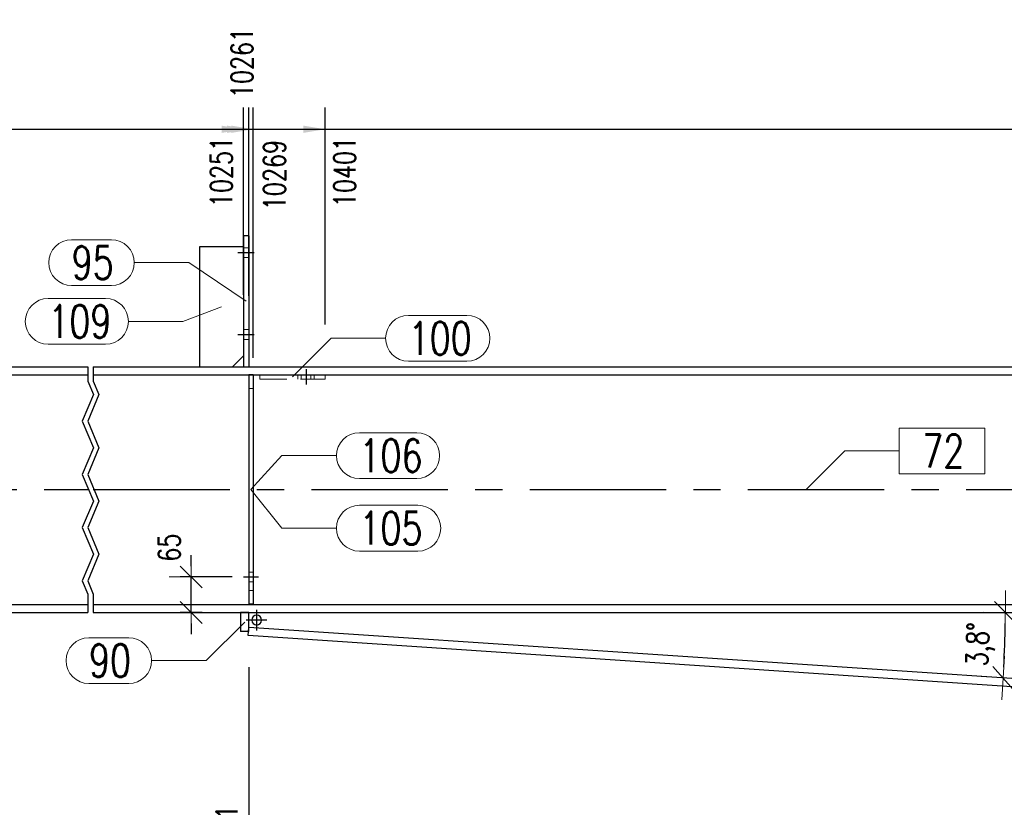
# Model space of a CAD drawing. Header units: millimetres. Extents: x 3528 to 4122, y 12044 to 12491.
# Tile 6 of 58: x 3693 to 3783, y 12118 to 12190. Entities that reach past the tile are written whole.
import ezdxf

# ---------------------------------------------------------------- set-up
doc = ezdxf.new("R2010")
doc.units = ezdxf.units.MM
doc.header["$LTSCALE"] = 10
doc.linetypes.add('HIDDEN', pattern=[0.375, 0.25, -0.125])
doc.linetypes.add('MITTE', pattern=[2, 1.25, -0.25, 0.25, -0.25])
doc.layers.get('Defpoints').update_dxf_attribs({"color": 1})
for name, color, linetype, lineweight in [('PS_DIM', 4, 'Continuous', 13), ('PS_Hidden', 2, 'HIDDEN', 9), ('PS_Pos', 1, 'Continuous', 15), ('PS_SOLID', 7, 'Continuous', 30)]:
    doc.layers.add(name, color=color, linetype=linetype, lineweight=lineweight)
doc.layers.add('PS_MID', color=5, linetype='MITTE')
doc.layers.add('PS_SHAPE', color=3, linetype='Continuous')
doc.styles.add('simplex', font='simplex.shx', dxfattribs={"width": 0.75})
doc.dimstyles.new('1_20_GŁ_DS1-LS20', dxfattribs={"dimtxt": 2, "dimasz": 2, "dimexe": 2, "dimexo": 5, "dimgap": 1, "dimtad": 1, "dimjust": 4, "dimdec": 0, "dimlfac": 20, "dimtxsty": 'simplex', "dimblk1": 'NONE', "dimsah": 1, "dimcen": 2, "dimclrd": 256, "dimclre": 256, "dimclrt": 4, "dimadec": 1, "dimazin": 0, "dimtfac": 1, "dimtdec": 0, "dimtmove": 2, "dimatfit": 3, "dimfxl": 1, "dimarcsym": 0})
doc.dimstyles.new('1_20_PRZ', dxfattribs={"dimtxt": 2, "dimasz": 1, "dimexe": 2, "dimexo": 5, "dimgap": 1, "dimtad": 1, "dimdec": 0, "dimlfac": 20, "dimtxsty": 'simplex', "dimblk": 'dimznak', "dimcen": 2, "dimse1": 1, "dimse2": 1, "dimclrd": 256, "dimclrt": 4, "dimadec": 1, "dimazin": 0, "dimtfac": 1, "dimtdec": 0, "dimtix": 1, "dimtmove": 2, "dimatfit": 3, "dimldrblk": 'dim-grot', "dimfxl": 1, "dimarcsym": 0})
doc.dimstyles.new('1_20_SC', dxfattribs={"dimtxt": 2, "dimasz": 1, "dimexe": 1, "dimexo": 1, "dimgap": 1, "dimtad": 1, "dimdec": 0, "dimlfac": 20, "dimtxsty": 'simplex', "dimblk": 'dimznak', "dimcen": 2, "dimclrd": 256, "dimclre": 256, "dimclrt": 4, "dimadec": 1, "dimazin": 0, "dimtfac": 1, "dimtdec": 0, "dimtix": 1, "dimtmove": 2, "dimatfit": 3, "dimldrblk": 'dim-grot', "dimfxl": 1, "dimarcsym": 0})

# ---------------------------------------------------------------- blocks, each defined once
blk = doc.blocks.new('dimznak')
at = {"color": 0}
for points in [[(0, 2), (0, -2)], [(-2, 0), (2, 0)]]:
    blk.add_lwpolyline(points, dxfattribs=at)
at = {"color": 2}
blk.add_lwpolyline([(1, 1), (-1, -1)], dxfattribs=at)
blk = doc.blocks.new('*D85')
at = {"layer": 'Defpoints', "color": 0, "transparency": 16777216}
for p in [(3708.793, 12138.695), (3713.559, 12138.695), (3710.794, 12135.445)]:
    blk.add_point(p, dxfattribs=at)
at = {"layer": 'PS_DIM', "lineweight": -2, "transparency": 16777216}
for p, q in [((3708.793, 12139.695), (3708.793, 12140.695)), ((3712.559, 12138.695), (3707.793, 12138.695)), ((3708.793, 12135.445), (3708.793, 12138.695)), ((3709.794, 12135.445), (3707.793, 12135.445)), ((3708.793, 12134.445), (3708.793, 12133.445))]:
    blk.add_line(p, q, dxfattribs=at)
for p, rotation in [((3708.793, 12138.695), 270), ((3708.793, 12135.445), 90)]:
    blk.add_blockref('dimznak', p, dxfattribs=dict(at, rotation=rotation))
at = {"layer": 'PS_DIM', "color": 4, "transparency": 16777216, "insert": (3706.793, 12141.37), "char_height": 2, "attachment_point": 5, "rotation": 90, "style": 'simplex'}
blk.add_mtext('65', dxfattribs=at)
blk = doc.blocks.new('dim-grot')
blk.add_hatch(color=256).paths.add_polyline_path([(0, 0), (-2, 0.5), (-2, -0.5)])
blk.add_lwpolyline([(0, 0), (-2, 0.5), (-2, -0.5), (0, 0)])
blk = doc.blocks.new('*D87')
at = {"layer": 'Defpoints', "color": 0, "transparency": 16777216}
for p in [(3697.831, 12135.444), (3924.535, 12135.444), (3714.084, 12134.069), (3783.329, 12131.446), (3910.895, 12120.917)]:
    blk.add_point(p, dxfattribs=at)
at = {"layer": 'PS_DIM', "lineweight": -2, "transparency": 16777216}
blk.add_arc((3693.503, 12135.444), 89.915, 356.81417, 359.36278, dxfattribs=at)
for p, rotation in [((3783.418, 12135.444), 89.68138839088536), ((3783.218, 12129.449), 266.4955603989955)]:
    blk.add_blockref('dimznak', p, dxfattribs=dict(at, rotation=rotation))
at = {"layer": 'PS_DIM', "color": 4, "transparency": 16777216, "insert": (3781.179, 12132.518), "char_height": 2, "attachment_point": 5, "rotation": 88.08847, "style": 'simplex'}
blk.add_mtext('3,8°', dxfattribs=at)
blk = doc.blocks.new('*D88')
at = {"layer": 'Defpoints', "color": 0, "transparency": 16777216}
for p in [(3944.427, 12157.572), (3697.831, 12135.444), (3924.535, 12135.444), (3911.71, 12131.763), (3910.332, 12119.645)]:
    blk.add_point(p, dxfattribs=at)
at = {"layer": 'PS_DIM', "lineweight": -2, "transparency": 16777216}
blk.add_arc((3924.535, 12135.444), 13.343, 184.29516, 223.75084, dxfattribs=at)
for p, rotation in [((3911.192, 12135.444), 92.14757890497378), ((3915.615, 12125.521), 315.8984224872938)]:
    blk.add_blockref('dimznak', p, dxfattribs=dict(at, rotation=rotation))
at = {"layer": 'PS_DIM', "color": 4, "transparency": 16777216, "insert": (3914.349, 12130.904), "char_height": 2, "attachment_point": 5, "rotation": 294.023, "style": 'simplex'}
blk.add_mtext('48,0°', dxfattribs=at)
blk = doc.blocks.new('*D129')
at = {"layer": 'Defpoints', "color": 0, "transparency": 16777216}
for p in [(3713.581, 12179.694), (3713.581, 12159.52), (3585.581, 12135.444)]:
    blk.add_point(p, dxfattribs=at)
at = {"layer": 'PS_DIM', "lineweight": -2, "transparency": 16777216}
for p, q in [((3585.581, 12140.444), (3585.581, 12181.694)), ((3713.581, 12164.52), (3713.581, 12181.694)), ((3585.581, 12179.694), (3711.581, 12179.694))]:
    blk.add_line(p, q, dxfattribs=at)
at = {"layer": 'PS_DIM', "transparency": 16777216}
blk.add_solid([(3711.581, 12180.028), (3711.581, 12179.361), (3713.581, 12179.694)], dxfattribs=at)
at = {"layer": 'PS_DIM', "color": 4, "transparency": 16777216, "insert": (3711.561, 12175.781), "char_height": 2, "attachment_point": 5, "rotation": 90, "style": 'simplex'}
blk.add_mtext('10251', dxfattribs=at)
blk = doc.blocks.new('_None')
blk = doc.blocks.new('*D130')
at = {"layer": 'Defpoints', "color": 0, "transparency": 16777216}
for p in [(3714.081, 12179.694), (3714.081, 12159.445), (3585.581, 12135.444)]:
    blk.add_point(p, dxfattribs=at)
at = {"layer": 'PS_DIM', "lineweight": -2, "transparency": 16777216}
for p, q in [((3585.581, 12140.444), (3585.581, 12181.694)), ((3714.081, 12164.445), (3714.081, 12181.694)), ((3585.581, 12179.694), (3712.081, 12179.694))]:
    blk.add_line(p, q, dxfattribs=at)
at = {"layer": 'PS_DIM', "transparency": 16777216}
blk.add_solid([(3712.081, 12180.028), (3712.081, 12179.361), (3714.081, 12179.694)], dxfattribs=at)
at = {"layer": 'PS_DIM', "color": 4, "transparency": 16777216, "insert": (3713.452, 12185.762), "char_height": 2, "attachment_point": 5, "rotation": 90, "style": 'simplex'}
blk.add_mtext('10261', dxfattribs=at)
blk = doc.blocks.new('*D131')
at = {"layer": 'Defpoints', "color": 0, "transparency": 16777216}
for p in [(3714.481, 12179.694), (3714.481, 12153.747), (3585.581, 12135.444)]:
    blk.add_point(p, dxfattribs=at)
at = {"layer": 'PS_DIM', "lineweight": -2, "transparency": 16777216}
for p, q in [((3585.581, 12140.444), (3585.581, 12181.694)), ((3714.481, 12158.747), (3714.481, 12181.694)), ((3585.581, 12179.694), (3712.481, 12179.694))]:
    blk.add_line(p, q, dxfattribs=at)
at = {"layer": 'PS_DIM', "transparency": 16777216}
blk.add_solid([(3712.481, 12180.028), (3712.481, 12179.361), (3714.481, 12179.694)], dxfattribs=at)
at = {"layer": 'PS_DIM', "color": 4, "transparency": 16777216, "insert": (3716.437, 12175.496), "char_height": 2, "attachment_point": 5, "rotation": 90, "style": 'simplex'}
blk.add_mtext('10269', dxfattribs=at)
blk = doc.blocks.new('*D132')
at = {"layer": 'Defpoints', "color": 0, "transparency": 16777216}
for p in [(3721.081, 12179.694), (3721.081, 12156.814), (3585.581, 12135.444)]:
    blk.add_point(p, dxfattribs=at)
at = {"layer": 'PS_DIM', "lineweight": -2, "transparency": 16777216}
for p, q in [((3585.581, 12140.444), (3585.581, 12181.694)), ((3721.081, 12161.814), (3721.081, 12181.694)), ((3585.581, 12179.694), (3719.081, 12179.694))]:
    blk.add_line(p, q, dxfattribs=at)
at = {"layer": 'PS_DIM', "transparency": 16777216}
blk.add_solid([(3719.081, 12180.028), (3719.081, 12179.361), (3721.081, 12179.694)], dxfattribs=at)
at = {"layer": 'PS_DIM', "color": 4, "transparency": 16777216, "insert": (3722.875, 12175.781), "char_height": 2, "attachment_point": 5, "rotation": 90, "style": 'simplex'}
blk.add_mtext('10401', dxfattribs=at)
blk = doc.blocks.new('*D133')
at = {"layer": 'Defpoints', "color": 0, "transparency": 16777216}
for p in [(3828.581, 12179.694), (3828.581, 12159.685), (3585.581, 12135.444)]:
    blk.add_point(p, dxfattribs=at)
at = {"layer": 'PS_DIM', "lineweight": -2, "transparency": 16777216}
for p, q in [((3585.581, 12140.444), (3585.581, 12181.694)), ((3828.581, 12164.685), (3828.581, 12181.694)), ((3585.581, 12179.694), (3826.581, 12179.694))]:
    blk.add_line(p, q, dxfattribs=at)
at = {"layer": 'PS_DIM', "transparency": 16777216}
blk.add_solid([(3826.581, 12180.028), (3826.581, 12179.361), (3828.581, 12179.694)], dxfattribs=at)
at = {"layer": 'PS_DIM', "color": 4, "transparency": 16777216, "insert": (3826.561, 12175.781), "char_height": 2, "attachment_point": 5, "rotation": 90, "style": 'simplex'}
blk.add_mtext('12551', dxfattribs=at)
blk = doc.blocks.new('*D134')
at = {"layer": 'Defpoints', "color": 0, "transparency": 16777216}
for p in [(3829.081, 12179.694), (3829.081, 12159.704), (3585.581, 12135.444)]:
    blk.add_point(p, dxfattribs=at)
at = {"layer": 'PS_DIM', "lineweight": -2, "transparency": 16777216}
for p, q in [((3585.581, 12140.444), (3585.581, 12181.694)), ((3829.081, 12164.704), (3829.081, 12181.694)), ((3585.581, 12179.694), (3827.081, 12179.694))]:
    blk.add_line(p, q, dxfattribs=at)
at = {"layer": 'PS_DIM', "transparency": 16777216}
blk.add_solid([(3827.081, 12180.028), (3827.081, 12179.361), (3829.081, 12179.694)], dxfattribs=at)
at = {"layer": 'PS_DIM', "color": 4, "transparency": 16777216, "insert": (3831.057, 12175.781), "char_height": 2, "attachment_point": 5, "rotation": 90, "style": 'simplex'}
blk.add_mtext('12561', dxfattribs=at)
blk = doc.blocks.new('*D135')
at = {"layer": 'Defpoints', "color": 0, "transparency": 16777216}
for p in [(3937.319, 12179.694), (3937.319, 12156.814), (3585.581, 12135.444)]:
    blk.add_point(p, dxfattribs=at)
at = {"layer": 'PS_DIM', "lineweight": -2, "transparency": 16777216}
for p, q in [((3585.581, 12140.444), (3585.581, 12181.694)), ((3937.319, 12161.814), (3937.319, 12181.694)), ((3585.581, 12179.694), (3935.319, 12179.694))]:
    blk.add_line(p, q, dxfattribs=at)
at = {"layer": 'PS_DIM', "transparency": 16777216}
blk.add_solid([(3935.319, 12180.028), (3935.319, 12179.361), (3937.319, 12179.694)], dxfattribs=at)
at = {"layer": 'PS_DIM', "color": 4, "transparency": 16777216, "insert": (3935.299, 12175.46), "char_height": 2, "attachment_point": 5, "rotation": 90, "style": 'simplex'}
blk.add_mtext('14725', dxfattribs=at)
blk = doc.blocks.new('*D136')
at = {"layer": 'Defpoints', "color": 0, "transparency": 16777216}
for p in [(3937.719, 12179.694), (3937.719, 12158.393), (3585.581, 12135.444)]:
    blk.add_point(p, dxfattribs=at)
at = {"layer": 'PS_DIM', "lineweight": -2, "transparency": 16777216}
for p, q in [((3585.581, 12140.444), (3585.581, 12181.694)), ((3937.719, 12163.393), (3937.719, 12181.694)), ((3585.581, 12179.694), (3935.719, 12179.694))]:
    blk.add_line(p, q, dxfattribs=at)
at = {"layer": 'PS_DIM', "transparency": 16777216}
blk.add_solid([(3935.719, 12180.028), (3935.719, 12179.361), (3937.719, 12179.694)], dxfattribs=at)
at = {"layer": 'PS_DIM', "color": 4, "transparency": 16777216, "insert": (3939.371, 12175.46), "char_height": 2, "attachment_point": 5, "rotation": 90, "style": 'simplex'}
blk.add_mtext('14733', dxfattribs=at)
blk = doc.blocks.new('*D137')
at = {"layer": 'Defpoints', "color": 0, "transparency": 16777216}
for p in [(3944.219, 12179.694), (3944.219, 12159.008), (3585.581, 12135.444)]:
    blk.add_point(p, dxfattribs=at)
at = {"layer": 'PS_DIM', "lineweight": -2, "transparency": 16777216}
for p, q in [((3585.581, 12140.444), (3585.581, 12181.694)), ((3944.219, 12164.008), (3944.219, 12181.694)), ((3585.581, 12179.694), (3942.219, 12179.694))]:
    blk.add_line(p, q, dxfattribs=at)
at = {"layer": 'PS_DIM', "transparency": 16777216}
blk.add_solid([(3942.219, 12180.028), (3942.219, 12179.361), (3944.219, 12179.694)], dxfattribs=at)
at = {"layer": 'PS_DIM', "color": 4, "transparency": 16777216, "insert": (3942.199, 12175.46), "char_height": 2, "attachment_point": 5, "rotation": 90, "style": 'simplex'}
blk.add_mtext('14863', dxfattribs=at)
blk = doc.blocks.new('*D138')
at = {"layer": 'Defpoints', "color": 0, "transparency": 16777216}
for p in [(3944.762, 12179.694), (3944.762, 12157.944), (3585.581, 12135.444)]:
    blk.add_point(p, dxfattribs=at)
at = {"layer": 'PS_DIM', "lineweight": -2, "transparency": 16777216}
for p, q in [((3585.581, 12140.444), (3585.581, 12181.694)), ((3944.762, 12162.944), (3944.762, 12181.694)), ((3585.581, 12179.694), (3942.762, 12179.694))]:
    blk.add_line(p, q, dxfattribs=at)
at = {"layer": 'PS_DIM', "transparency": 16777216}
blk.add_solid([(3942.762, 12180.028), (3942.762, 12179.361), (3944.762, 12179.694)], dxfattribs=at)
at = {"layer": 'PS_DIM', "color": 4, "transparency": 16777216, "insert": (3944.627, 12185.943), "char_height": 2, "attachment_point": 5, "rotation": 90, "style": 'simplex'}
blk.add_mtext('14874', dxfattribs=at)
blk = doc.blocks.new('*D139')
at = {"layer": 'Defpoints', "color": 0, "transparency": 16777216}
for p in [(3945.171, 12179.694), (3945.171, 12156.904), (3585.581, 12135.444)]:
    blk.add_point(p, dxfattribs=at)
at = {"layer": 'PS_DIM', "lineweight": -2, "transparency": 16777216}
for p, q in [((3585.581, 12140.444), (3585.581, 12181.694)), ((3945.171, 12161.904), (3945.171, 12181.694)), ((3585.581, 12179.694), (3943.171, 12179.694))]:
    blk.add_line(p, q, dxfattribs=at)
at = {"layer": 'PS_DIM', "transparency": 16777216}
blk.add_solid([(3943.171, 12180.028), (3943.171, 12179.361), (3945.171, 12179.694)], dxfattribs=at)
at = {"layer": 'PS_DIM', "color": 4, "transparency": 16777216, "insert": (3947.087, 12175.46), "char_height": 2, "attachment_point": 5, "rotation": 90, "style": 'simplex'}
blk.add_mtext('14882', dxfattribs=at)
blk = doc.blocks.new('*D142')
at = {"layer": 'Defpoints', "color": 0, "transparency": 16777216}
for p in [(3585.581, 12135.444), (3714.081, 12135.444), (3714.081, 12110.656)]:
    blk.add_point(p, dxfattribs=at)
at = {"layer": 'PS_DIM', "lineweight": -2, "transparency": 16777216}
for p, q in [((3585.581, 12130.444), (3585.581, 12108.656)), ((3714.081, 12130.444), (3714.081, 12108.656)), ((3585.581, 12110.656), (3712.081, 12110.656))]:
    blk.add_line(p, q, dxfattribs=at)
at = {"layer": 'PS_DIM', "transparency": 16777216}
blk.add_solid([(3712.081, 12110.99), (3712.081, 12110.323), (3714.081, 12110.656)], dxfattribs=at)
at = {"layer": 'PS_DIM', "color": 4, "transparency": 16777216, "insert": (3712.061, 12114.569), "char_height": 2, "attachment_point": 5, "rotation": 90, "style": 'simplex'}
blk.add_mtext('10261', dxfattribs=at)
blk = doc.blocks.new('*D143')
at = {"layer": 'Defpoints', "color": 0, "transparency": 16777216}
for p in [(3829.481, 12140.194), (3585.581, 12135.444), (3829.481, 12110.656)]:
    blk.add_point(p, dxfattribs=at)
at = {"layer": 'PS_DIM', "lineweight": -2, "transparency": 16777216}
for p, q in [((3829.481, 12135.194), (3829.481, 12108.656)), ((3585.581, 12130.444), (3585.581, 12108.656)), ((3585.581, 12110.656), (3827.481, 12110.656))]:
    blk.add_line(p, q, dxfattribs=at)
at = {"layer": 'PS_DIM', "transparency": 16777216}
blk.add_solid([(3827.481, 12110.99), (3827.481, 12110.323), (3829.481, 12110.656)], dxfattribs=at)
at = {"layer": 'PS_DIM', "color": 4, "transparency": 16777216, "insert": (3827.461, 12114.855), "char_height": 2, "attachment_point": 5, "rotation": 90, "style": 'simplex'}
blk.add_mtext('12569', dxfattribs=at)
blk = doc.blocks.new('*D144')
at = {"layer": 'Defpoints', "color": 0, "transparency": 16777216}
for p in [(3944.762, 12157.944), (3585.581, 12135.444), (3944.762, 12110.656)]:
    blk.add_point(p, dxfattribs=at)
at = {"layer": 'PS_DIM', "lineweight": -2, "transparency": 16777216}
for p, q in [((3944.762, 12152.944), (3944.762, 12108.656)), ((3585.581, 12130.444), (3585.581, 12108.656)), ((3585.581, 12110.656), (3942.762, 12110.656))]:
    blk.add_line(p, q, dxfattribs=at)
at = {"layer": 'PS_DIM', "transparency": 16777216}
blk.add_solid([(3942.762, 12110.99), (3942.762, 12110.323), (3944.762, 12110.656)], dxfattribs=at)
at = {"layer": 'PS_DIM', "color": 4, "transparency": 16777216, "insert": (3942.742, 12114.926), "char_height": 2, "attachment_point": 5, "rotation": 90, "style": 'simplex'}
blk.add_mtext('14874', dxfattribs=at)
blk = doc.blocks.new('*D145')
at = {"layer": 'Defpoints', "color": 0, "transparency": 16777216}
for p in [(3945.171, 12156.904), (3585.581, 12135.444), (3945.171, 12110.656)]:
    blk.add_point(p, dxfattribs=at)
at = {"layer": 'PS_DIM', "lineweight": -2, "transparency": 16777216}
for p, q in [((3945.171, 12151.904), (3945.171, 12108.656)), ((3585.581, 12130.444), (3585.581, 12108.656)), ((3585.581, 12110.656), (3943.171, 12110.656))]:
    blk.add_line(p, q, dxfattribs=at)
at = {"layer": 'PS_DIM', "transparency": 16777216}
blk.add_solid([(3943.171, 12110.99), (3943.171, 12110.323), (3945.171, 12110.656)], dxfattribs=at)
at = {"layer": 'PS_DIM', "color": 4, "transparency": 16777216, "insert": (3946.922, 12114.891), "char_height": 2, "attachment_point": 5, "rotation": 90, "style": 'simplex'}
blk.add_mtext('14882', dxfattribs=at)
blk = doc.blocks.new('*X405')
at = {"color": 1}
for p, q in [((3699.331, 12157.944), (3699.331, 12156.621)), ((3699.831, 12157.944), (3699.831, 12156.621)), ((3699.331, 12156.621), (3699.847, 12155.402)), ((3699.831, 12156.621), (3700.347, 12155.402)), ((3699.847, 12155.402), (3698.816, 12152.964)), ((3700.347, 12155.402), (3699.316, 12152.964)), ((3698.816, 12152.964), (3699.847, 12150.525)), ((3699.316, 12152.964), (3700.347, 12150.525)), ((3699.847, 12150.525), (3698.816, 12148.087)), ((3700.347, 12150.525), (3699.316, 12148.087)), ((3698.816, 12148.087), (3699.847, 12145.649)), ((3699.316, 12148.087), (3700.347, 12145.649)), ((3699.847, 12145.649), (3698.816, 12143.211)), ((3700.347, 12145.649), (3699.316, 12143.211)), ((3698.816, 12143.211), (3699.847, 12140.773)), ((3699.316, 12143.211), (3700.347, 12140.773)), ((3699.847, 12140.773), (3698.816, 12138.335)), ((3700.347, 12140.773), (3699.316, 12138.335)), ((3698.816, 12138.335), (3699.331, 12137.116)), ((3699.316, 12138.335), (3699.831, 12137.116)), ((3699.331, 12137.116), (3699.331, 12135.444)), ((3699.831, 12137.116), (3699.831, 12135.444))]:
    blk.add_line(p, q, dxfattribs=at)
at = {"layer": 'PS_Hidden', "color": 2, "linetype": 'HIDDEN'}
for p, q in [((3714.081, 12168.844), (3713.581, 12168.844)), ((3714.081, 12167.944), (3713.581, 12167.944)), ((3714.081, 12161.344), (3713.581, 12161.344)), ((3714.081, 12160.444), (3713.581, 12160.444)), ((3715.081, 12156.814), (3715.081, 12157.214)), ((3718.581, 12156.814), (3718.581, 12157.214)), ((3718.881, 12156.814), (3718.881, 12157.214)), ((3719.781, 12156.814), (3719.781, 12157.214)), ((3720.081, 12157.214), (3720.081, 12156.814)), ((3721.081, 12156.814), (3721.081, 12157.214)), ((3715.081, 12156.814), (3721.081, 12156.814)), ((3714.081, 12155.944), (3714.481, 12155.944)), ((3714.481, 12139.144), (3714.081, 12139.144)), ((3714.481, 12138.244), (3714.081, 12138.244)), ((3714.481, 12137.444), (3714.081, 12137.444))]:
    blk.add_line(p, q, dxfattribs=at)
at = {"layer": 'PS_MID', "color": 5, "linetype": 'MITTE'}
for p, q in [((3713.081, 12168.394), (3714.581, 12168.394)), ((3713.081, 12168.394), (3714.581, 12168.394)), ((3713.081, 12168.394), (3714.581, 12168.394)), ((3713.081, 12168.394), (3714.581, 12168.394)), ((3713.081, 12160.894), (3714.581, 12160.894)), ((3713.081, 12160.894), (3714.581, 12160.894)), ((3713.081, 12160.894), (3714.581, 12160.894)), ((3713.081, 12160.894), (3714.581, 12160.894)), ((3719.331, 12157.714), (3719.331, 12156.314)), ((3675.331, 12146.694), (3699.331, 12146.694)), ((3699.831, 12146.694), (3947.262, 12146.694)), ((3713.581, 12138.694), (3714.981, 12138.694)), ((3714.796, 12135.694), (3714.796, 12133.794)), ((3715.746, 12134.744), (3713.846, 12134.744))]:
    blk.add_line(p, q, dxfattribs=at)
at = {"layer": 'PS_SOLID', "color": 7, "linetype": 'Continuous'}
for p, q in [((3713.581, 12169.944), (3713.581, 12157.944)), ((3714.081, 12169.944), (3713.581, 12169.944)), ((3714.081, 12169.944), (3714.081, 12157.944)), ((3709.581, 12157.944), (3709.581, 12168.944)), ((3709.581, 12168.944), (3713.581, 12168.944)), ((3712.581, 12157.944), (3713.581, 12158.944)), ((3675.331, 12157.944), (3699.331, 12157.944)), ((3675.331, 12157.214), (3699.331, 12157.214)), ((3699.831, 12157.944), (3944.762, 12157.944)), ((3699.831, 12157.214), (3944.105, 12157.214)), ((3714.081, 12157.194), (3714.081, 12136.194)), ((3714.481, 12157.194), (3714.081, 12157.194)), ((3714.481, 12157.194), (3714.481, 12136.194)), ((3675.331, 12136.174), (3699.331, 12136.174)), ((3699.831, 12136.174), (3925.191, 12136.174)), ((3714.481, 12136.194), (3714.081, 12136.194)), ((3675.331, 12135.444), (3699.331, 12135.444)), ((3699.831, 12135.444), (3924.535, 12135.444)), ((3713.331, 12135.444), (3713.331, 12133.694)), ((3714.081, 12135.444), (3713.331, 12135.444)), ((3714.081, 12133.694), (3714.081, 12135.444)), ((3714.081, 12133.694), (3713.331, 12133.694)), ((3714.034, 12133.321), (3714.084, 12134.069)), ((3714.084, 12134.069), (3714.081, 12134.069)), ((3910.895, 12120.917), (3714.084, 12134.069)), ((3910.806, 12120.172), (3714.034, 12133.321))]:
    blk.add_line(p, q, dxfattribs=at)
at = {"layer": 'PS_SOLID', "color": 7, "extrusion": (0, 0, -1)}
blk.add_circle((-3714.796, 12134.744), 0.45, dxfattribs=at)
blk = doc.blocks.new('*X417')
at = {"color": 1}
for p, q in [((3781.55, 12152.33), (3773.707, 12152.33)), ((3773.707, 12152.33), (3773.707, 12148.13)), ((3781.55, 12148.13), (3781.55, 12152.33)), ((3765.171, 12146.694), (3768.707, 12150.23)), ((3768.707, 12150.23), (3773.707, 12150.23)), ((3773.707, 12148.13), (3781.55, 12148.13))]:
    blk.add_line(p, q, dxfattribs=at)
at = {"color": 30, "style": 'simplex', "width": 0.75}
blk.add_text('72', height=3, dxfattribs=at).set_placement((3775.807, 12148.73))
blk = doc.blocks.new('*X421')
at = {"color": 1}
for p, q in [((3714.281, 12146.694), (3717.12, 12143.159)), ((3724.22, 12145.259), (3729.577, 12145.259)), ((3717.12, 12143.159), (3722.12, 12143.159)), ((3724.22, 12141.059), (3729.577, 12141.059))]:
    blk.add_line(p, q, dxfattribs=at)
for centre, start, end in [((3724.22, 12143.159), 90, 270), ((3729.577, 12143.159), 270, 90)]:
    blk.add_arc(centre, 2.1, start, end, dxfattribs=at)
at = {"color": 2, "style": 'simplex', "width": 0.75}
blk.add_text('105', height=3, dxfattribs=at).set_placement((3724.22, 12141.659))
blk = doc.blocks.new('*X422')
at = {"color": 1}
for p, q in [((3724.22, 12151.905), (3729.47, 12151.905)), ((3714.281, 12146.694), (3717.12, 12149.805)), ((3717.12, 12149.805), (3722.12, 12149.805)), ((3724.22, 12147.705), (3729.47, 12147.705))]:
    blk.add_line(p, q, dxfattribs=at)
for centre, start, end in [((3724.22, 12149.805), 90, 270), ((3729.47, 12149.805), 270, 90)]:
    blk.add_arc(centre, 2.1, start, end, dxfattribs=at)
at = {"color": 2, "style": 'simplex', "width": 0.75}
blk.add_text('106', height=3, dxfattribs=at).set_placement((3724.22, 12148.305))
blk = doc.blocks.new('*X423')
at = {"color": 1}
for p, q in [((3728.717, 12162.65), (3734.074, 12162.65)), ((3718.081, 12157.014), (3721.617, 12160.55)), ((3721.617, 12160.55), (3726.617, 12160.55)), ((3728.717, 12158.45), (3734.074, 12158.45))]:
    blk.add_line(p, q, dxfattribs=at)
for centre, start, end in [((3728.717, 12160.55), 90, 270), ((3734.074, 12160.55), 270, 90)]:
    blk.add_arc(centre, 2.1, start, end, dxfattribs=at)
at = {"color": 2, "style": 'simplex', "width": 0.75}
blk.add_text('100', height=3, dxfattribs=at).set_placement((3728.717, 12159.05))
blk = doc.blocks.new('*X424')
at = {"color": 1}
for p, q in [((3695.696, 12164.199), (3700.946, 12164.199)), ((3711.581, 12163.444), (3708.046, 12162.099)), ((3703.046, 12162.099), (3708.046, 12162.099)), ((3695.696, 12159.999), (3700.946, 12159.999))]:
    blk.add_line(p, q, dxfattribs=at)
for centre, start, end in [((3695.696, 12162.099), 90, 270), ((3700.946, 12162.099), 270, 90)]:
    blk.add_arc(centre, 2.1, start, end, dxfattribs=at)
at = {"color": 2, "style": 'simplex', "width": 0.75}
blk.add_text('109', height=3, dxfattribs=at).set_placement((3695.696, 12160.599))
blk = doc.blocks.new('*X425')
at = {"color": 1}
for p, q in [((3697.842, 12169.58), (3701.484, 12169.58)), ((3703.584, 12167.48), (3708.584, 12167.48)), ((3713.831, 12163.944), (3708.584, 12167.48)), ((3697.842, 12165.38), (3701.484, 12165.38))]:
    blk.add_line(p, q, dxfattribs=at)
for centre, start, end in [((3697.842, 12167.48), 90, 270), ((3701.484, 12167.48), 270, 90)]:
    blk.add_arc(centre, 2.1, start, end, dxfattribs=at)
at = {"color": 2, "style": 'simplex', "width": 0.75}
blk.add_text('95', height=3, dxfattribs=at).set_placement((3697.842, 12165.98))
blk = doc.blocks.new('*X426')
at = {"color": 1}
for p, q in [((3713.706, 12134.569), (3710.171, 12131.034)), ((3699.428, 12133.134), (3703.071, 12133.134)), ((3705.171, 12131.034), (3710.171, 12131.034)), ((3699.428, 12128.934), (3703.071, 12128.934))]:
    blk.add_line(p, q, dxfattribs=at)
for centre, start, end in [((3699.428, 12131.034), 90, 270), ((3703.071, 12131.034), 270, 90)]:
    blk.add_arc(centre, 2.1, start, end, dxfattribs=at)
at = {"color": 2, "style": 'simplex', "width": 0.75}
blk.add_text('90', height=3, dxfattribs=at).set_placement((3699.428, 12129.534))

msp = doc.modelspace()

# ---------------------------------------------------------------- block references
at = {"layer": 'PS_Pos'}
for name in ['*X425', '*X424', '*X423', '*X422', '*X417', '*X421', '*X426']:
    msp.add_blockref(name, (0, 0), dxfattribs=at)
at = {"layer": 'PS_SHAPE'}
msp.add_blockref('*X405', (0, 0), dxfattribs=at)

# ---------------------------------------------------------------- dimensions: what is measured, and where the dimension line sits
at = {"layer": 'PS_DIM'}
for base, p2, text, picture, middle in [((3944.762, 12179.694), (3944.762, 12157.944), '14874', '*D138', (3944.627, 12185.943)), ((3714.081, 12179.694), (3714.081, 12159.445), '10261', '*D130', (3713.452, 12185.762)), ((3713.581, 12179.694), (3713.581, 12159.52), '10251', '*D129', (3711.561, 12175.781)), ((3714.481, 12179.694), (3714.481, 12153.747), '10269', '*D131', (3716.437, 12175.496)), ((3721.081, 12179.694), (3721.081, 12156.814), '10401', '*D132', (3722.875, 12175.781)), ((3828.581, 12179.694), (3828.581, 12159.685), '12551', '*D133', (3826.561, 12175.781)), ((3829.081, 12179.694), (3829.081, 12159.704), '12561', '*D134', (3831.057, 12175.781)), ((3937.319, 12179.694), (3937.319, 12156.814), '14725', '*D135', (3935.299, 12175.46)), ((3937.719, 12179.694), (3937.719, 12158.393), '14733', '*D136', (3939.371, 12175.46)), ((3944.219, 12179.694), (3944.219, 12159.008), '14863', '*D137', (3942.199, 12175.46)), ((3945.171, 12179.694), (3945.171, 12156.904), '14882', '*D139', (3947.087, 12175.46)), ((3944.762, 12110.656), (3944.762, 12157.944), '14874', '*D144', (3942.742, 12114.926)), ((3945.171, 12110.656), (3945.171, 12156.904), '14882', '*D145', (3946.922, 12114.891)), ((3829.481, 12110.656), (3829.481, 12140.194), '12569', '*D143', (3827.461, 12114.855)), ((3714.081, 12110.656), (3714.081, 12135.444), '10261', '*D142', (3712.061, 12114.569))]:
    dim = msp.add_linear_dim(base=base, p1=(3585.581, 12135.444), p2=p2, text=text, dimstyle='1_20_GŁ_DS1-LS20', dxfattribs=at)
    dim.commit()
    dim.dimension.update_dxf_attribs({"geometry": picture, "text_midpoint": middle, "dimtype": 128, "text_rotation": 90})
for base, line1, line2, picture, middle in [((3911.71, 12131.763), ((3944.427, 12157.572), (3910.332, 12119.645)), ((3697.831, 12135.444), (3924.535, 12135.444)), '*D88', (3914.349, 12130.904)), ((3783.329, 12131.446), ((3697.831, 12135.444), (3924.535, 12135.444)), ((3910.895, 12120.917), (3714.084, 12134.069)), '*D87', (3781.179, 12132.518))]:
    dim = msp.add_angular_dim_2l(base=base, line1=line1, line2=line2, dimstyle='1_20_PRZ', dxfattribs=at)
    dim.commit()
    dim.dimension.update_dxf_attribs({"geometry": picture, "text_midpoint": middle})
dim = msp.add_linear_dim(base=(3708.793, 12138.695), p1=(3710.794, 12135.445), p2=(3713.559, 12138.695), angle=90, dimstyle='1_20_SC', dxfattribs=at)
dim.commit()
dim.dimension.update_dxf_attribs({"geometry": '*D85', "text_midpoint": (3706.793, 12141.37), "dimtype": 128})

doc.saveas('drawing.dxf')
